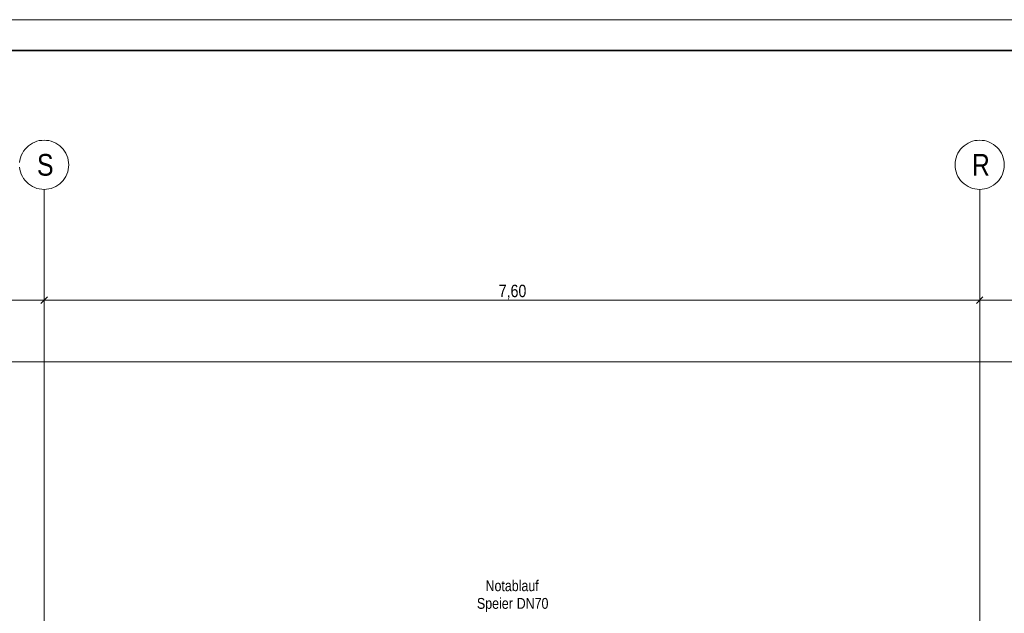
# Model space of a CAD drawing. Extents: x -720 to 300, y 62 to 1112.
# Tile 53 of 60: x -309 to -149, y 1016 to 1112. Entities that reach past the tile are written whole.
import ezdxf
from ezdxf.lldxf.tags import DXFTag

# ---------------------------------------------------------------- set-up
doc = ezdxf.new("R2010")
doc.units = 0
doc.layers.get('0').update_dxf_attribs({"lineweight": 13})
for name, color, linetype, lineweight in [('70 -71 Achsen- 1 Gebäudeachsen', 7, 'STRICHPUNKT2-A06DN9U3MF', 18), ('iwb_Plankopf Rahmen', 7, 'Continuous', 35), ('Keine', 7, 'Continuous', 9)]:
    doc.layers.add(name, color=color, linetype=linetype, lineweight=lineweight)
doc.layers.add('70 -72 Beschriftung- 1 Beschriftung allgemein', color=7, linetype='Continuous', lineweight=9, true_color=0xff6633)
doc.layers.add('70 -76 Bemaßung- 2 Allgemein', color=9, linetype='Continuous', lineweight=5, true_color=0x808080)
doc.styles.get("Standard").update_dxf_attribs({"font": 'ARIALN.TTF'})
tags = doc.linetypes.add('STRICHPUNKT2-A06DN9U3MF', pattern=[12.7, 6.35, -3.175, 0, -3.175]).pattern_tags.tags
tags[10:11] = [DXFTag(74, 4), DXFTag(75, 0), DXFTag(340, '0'), DXFTag(46, 0.0), DXFTag(50, 0.0), DXFTag(44, 0.0), DXFTag(45, 0.0)]
tags[8:9] = [DXFTag(74, 4), DXFTag(75, 0), DXFTag(340, '0'), DXFTag(46, 0.0), DXFTag(50, 0.0), DXFTag(44, 0.0), DXFTag(45, 0.0)]
tags[6:7] = [DXFTag(74, 4), DXFTag(75, 0), DXFTag(340, '0'), DXFTag(46, 0.0), DXFTag(50, 0.0), DXFTag(44, 0.0), DXFTag(45, 0.0)]
tags[4:5] = [DXFTag(74, 4), DXFTag(75, 0), DXFTag(340, '0'), DXFTag(46, 0.0), DXFTag(50, 0.0), DXFTag(44, 0.0), DXFTag(45, 0.0)]

# ---------------------------------------------------------------- blocks, each defined once
blk = doc.blocks.new('Referenz-A06DN9U5MF')
at = {"layer": '70 -71 Achsen- 1 Gebäudeachsen', "color": 0, "linetype": 'STRICHPUNKT2-A06DN9U3MF', "ltscale": 0.18}
for p, q in [((-304.85, 1084.85), (-304.85, 85.41)), ((-152.85, 1084.85), (-152.85, 85.41))]:
    blk.add_line(p, q, dxfattribs=at)
at = {"layer": '70 -76 Bemaßung- 2 Allgemein', "color": 0, "linetype": 'Continuous', "ltscale": 0.13}
for p, q in [((-304.32, 1067.38), (-305.38, 1066.32)), ((-305.38, 1066.32), (-304.32, 1067.38)), ((-304.85, 1066.91), (-304.85, 1067.85)), ((-304.85, 1066.91), (-304.85, 1067.85)), ((-152.32, 1067.38), (-153.38, 1066.32)), ((-153.38, 1066.32), (-152.32, 1067.38)), ((-152.85, 1066.91), (-152.85, 1067.85)), ((-152.85, 1066.91), (-152.85, 1067.85)), ((-305.91, 1066.85), (-455.79, 1066.85)), ((-304.35, 1066.85), (-305.91, 1066.85)), ((-305.35, 1066.85), (-303.79, 1066.85)), ((-153.91, 1066.85), (-303.79, 1066.85)), ((-152.35, 1066.85), (-153.91, 1066.85)), ((-153.35, 1066.85), (-151.79, 1066.85)), ((-1.91, 1066.85), (-151.79, 1066.85)), ((76.46, 1056.85), (-595.85, 1056.85))]:
    blk.add_line(p, q, dxfattribs=at)
at = {"layer": 'Keine', "color": 0, "linetype": 'Continuous', "ltscale": 0.13}
for p, q in [((-306.38, 1092.55), (-306.01, 1092.68)), ((-306.01, 1092.68), (-305.63, 1092.78)), ((-305.63, 1092.78), (-305.24, 1092.83)), ((-305.24, 1092.83), (-304.85, 1092.85)), ((-304.85, 1092.85), (-304.46, 1092.83)), ((-304.46, 1092.83), (-304.07, 1092.78)), ((-304.07, 1092.78), (-303.69, 1092.68)), ((-303.69, 1092.68), (-303.32, 1092.55)), ((-154.38, 1092.55), (-154.01, 1092.68)), ((-154.01, 1092.68), (-153.63, 1092.78)), ((-153.63, 1092.78), (-153.24, 1092.83)), ((-153.24, 1092.83), (-152.85, 1092.85)), ((-152.85, 1092.85), (-152.46, 1092.83)), ((-152.46, 1092.83), (-152.07, 1092.78)), ((-152.07, 1092.78), (-151.69, 1092.68)), ((-151.69, 1092.68), (-151.32, 1092.55)), ((-308.38, 1090.74), (-308.18, 1091.07)), ((-308.18, 1091.07), (-307.94, 1091.39)), ((-307.94, 1091.39), (-307.68, 1091.68)), ((-307.68, 1091.68), (-307.39, 1091.94)), ((-307.39, 1091.94), (-307.07, 1092.18)), ((-307.07, 1092.18), (-306.74, 1092.38)), ((-306.74, 1092.38), (-306.38, 1092.55)), ((-303.32, 1092.55), (-302.96, 1092.38)), ((-302.96, 1092.38), (-302.63, 1092.18)), ((-302.63, 1092.18), (-302.31, 1091.94)), ((-302.31, 1091.94), (-302.02, 1091.68)), ((-302.02, 1091.68), (-301.76, 1091.39)), ((-301.76, 1091.39), (-301.52, 1091.07)), ((-301.52, 1091.07), (-301.32, 1090.74)), ((-156.38, 1090.74), (-156.18, 1091.07)), ((-156.18, 1091.07), (-155.94, 1091.39)), ((-155.94, 1091.39), (-155.68, 1091.68)), ((-155.68, 1091.68), (-155.39, 1091.94)), ((-155.39, 1091.94), (-155.07, 1092.18)), ((-155.07, 1092.18), (-154.74, 1092.38)), ((-154.74, 1092.38), (-154.38, 1092.55)), ((-151.32, 1092.55), (-150.96, 1092.38)), ((-150.96, 1092.38), (-150.63, 1092.18)), ((-150.63, 1092.18), (-150.31, 1091.94)), ((-150.31, 1091.94), (-150.02, 1091.68)), ((-150.02, 1091.68), (-149.76, 1091.39)), ((-149.76, 1091.39), (-149.52, 1091.07)), ((-149.52, 1091.07), (-149.32, 1090.74)), ((-308.83, 1089.24), (-308.77, 1089.63)), ((-308.77, 1089.63), (-308.68, 1090.01)), ((-308.68, 1090.01), (-308.55, 1090.38)), ((-308.55, 1090.38), (-308.38, 1090.74)), ((-301.32, 1090.74), (-301.15, 1090.38)), ((-301.15, 1090.38), (-301.02, 1090.01)), ((-301.02, 1090.01), (-300.93, 1089.63)), ((-300.93, 1089.63), (-300.87, 1089.24)), ((-156.83, 1089.24), (-156.77, 1089.63)), ((-156.77, 1089.63), (-156.68, 1090.01)), ((-156.68, 1090.01), (-156.55, 1090.38)), ((-156.55, 1090.38), (-156.38, 1090.74)), ((-149.32, 1090.74), (-149.15, 1090.38)), ((-149.15, 1090.38), (-149.02, 1090.01)), ((-149.02, 1090.01), (-148.93, 1089.63)), ((-148.93, 1089.63), (-148.87, 1089.24)), ((-308.77, 1088.07), (-308.83, 1088.46)), ((-308.68, 1087.69), (-308.77, 1088.07)), ((-300.93, 1088.07), (-301.02, 1087.69)), ((-300.87, 1088.46), (-300.93, 1088.07)), ((-300.87, 1089.24), (-300.85, 1088.85)), ((-300.85, 1088.85), (-300.87, 1088.46)), ((-156.85, 1088.85), (-156.83, 1089.24)), ((-156.83, 1088.46), (-156.85, 1088.85)), ((-156.77, 1088.07), (-156.83, 1088.46)), ((-156.68, 1087.69), (-156.77, 1088.07)), ((-148.93, 1088.07), (-149.02, 1087.69)), ((-148.87, 1088.46), (-148.93, 1088.07)), ((-148.87, 1089.24), (-148.85, 1088.85)), ((-148.85, 1088.85), (-148.87, 1088.46)), ((-308.55, 1087.32), (-308.68, 1087.69)), ((-308.38, 1086.97), (-308.55, 1087.32)), ((-308.18, 1086.63), (-308.38, 1086.97)), ((-307.94, 1086.31), (-308.18, 1086.63)), ((-307.68, 1086.02), (-307.94, 1086.31)), ((-301.76, 1086.31), (-302.02, 1086.02)), ((-301.52, 1086.63), (-301.76, 1086.31)), ((-301.32, 1086.97), (-301.52, 1086.63)), ((-301.15, 1087.32), (-301.32, 1086.97)), ((-301.02, 1087.69), (-301.15, 1087.32)), ((-156.55, 1087.32), (-156.68, 1087.69)), ((-156.38, 1086.97), (-156.55, 1087.32)), ((-156.18, 1086.63), (-156.38, 1086.97)), ((-155.94, 1086.31), (-156.18, 1086.63)), ((-155.68, 1086.02), (-155.94, 1086.31)), ((-149.76, 1086.31), (-150.02, 1086.02)), ((-149.52, 1086.63), (-149.76, 1086.31)), ((-149.32, 1086.97), (-149.52, 1086.63)), ((-149.15, 1087.32), (-149.32, 1086.97)), ((-149.02, 1087.69), (-149.15, 1087.32)), ((-307.39, 1085.76), (-307.68, 1086.02)), ((-307.07, 1085.53), (-307.39, 1085.76)), ((-306.74, 1085.32), (-307.07, 1085.53)), ((-306.38, 1085.16), (-306.74, 1085.32)), ((-306.01, 1085.02), (-306.38, 1085.16)), ((-305.63, 1084.93), (-306.01, 1085.02)), ((-305.24, 1084.87), (-305.63, 1084.93)), ((-304.85, 1084.85), (-305.24, 1084.87)), ((-304.46, 1084.87), (-304.85, 1084.85)), ((-304.07, 1084.93), (-304.46, 1084.87)), ((-303.69, 1085.02), (-304.07, 1084.93)), ((-303.32, 1085.16), (-303.69, 1085.02)), ((-302.96, 1085.32), (-303.32, 1085.16)), ((-302.63, 1085.53), (-302.96, 1085.32)), ((-302.31, 1085.76), (-302.63, 1085.53)), ((-302.02, 1086.02), (-302.31, 1085.76)), ((-155.39, 1085.76), (-155.68, 1086.02)), ((-155.07, 1085.53), (-155.39, 1085.76)), ((-154.74, 1085.32), (-155.07, 1085.53)), ((-154.38, 1085.16), (-154.74, 1085.32)), ((-154.01, 1085.02), (-154.38, 1085.16)), ((-153.63, 1084.93), (-154.01, 1085.02)), ((-153.24, 1084.87), (-153.63, 1084.93)), ((-152.85, 1084.85), (-153.24, 1084.87)), ((-152.46, 1084.87), (-152.85, 1084.85)), ((-152.07, 1084.93), (-152.46, 1084.87)), ((-151.69, 1085.02), (-152.07, 1084.93)), ((-151.32, 1085.16), (-151.69, 1085.02)), ((-150.96, 1085.32), (-151.32, 1085.16)), ((-150.63, 1085.53), (-150.96, 1085.32)), ((-150.31, 1085.76), (-150.63, 1085.53)), ((-150.02, 1086.02), (-150.31, 1085.76))]:
    blk.add_line(p, q, dxfattribs=at)
at = {"layer": '70 -72 Beschriftung- 1 Beschriftung allgemein', "color": 0, "linetype": 'Continuous', "ltscale": 0.13, "char_height": 1.7621, "attachment_point": 1}
for s, insert in [('{\\fArial Narrow;Notablauf}', (-233.13, 1021.34)), ('{\\fArial Narrow;Speier}', (-234.53, 1018.47)), ('{\\fArial Narrow;DN70}', (-228.07, 1018.47))]:
    blk.add_mtext(s, dxfattribs=dict(at, insert=insert))
at = {"layer": '70 -76 Bemaßung- 2 Allgemein', "color": 0, "linetype": 'Continuous', "ltscale": 0.13, "insert": (-230.99, 1069.37), "char_height": 2.0138, "attachment_point": 1}
blk.add_mtext('{\\fArial Narrow;7,60}', dxfattribs=at)
at = {"layer": 'Keine', "color": 0, "linetype": 'Continuous', "ltscale": 0.13, "char_height": 3.5241, "attachment_point": 1}
for s, insert in [('{\\fArial Narrow;S}', (-306, 1090.61)), ('{\\fArial Narrow;R}', (-154.12, 1090.61))]:
    blk.add_mtext(s, dxfattribs=dict(at, insert=insert))

msp = doc.modelspace()

# ---------------------------------------------------------------- linework, layer by layer
at = {"layer": 'iwb_Plankopf Rahmen', "color": 8, "lineweight": 13, "ltscale": 0.13, "true_color": 0x808080}
msp.add_lwpolyline([(300.35, 62.43), (-719.65, 62.43), (-719.65, 1112.43), (300.35, 1112.43), (300.35, 62.43)], close=True, dxfattribs=at)
at = {"layer": 'iwb_Plankopf Rahmen', "ltscale": 0.35}
msp.add_lwpolyline([(-699.65, 67.43), (-699.65, 1107.43), (295.35, 1107.43), (295.35, 67.43), (-599.65, 67.43), (-699.65, 67.43)], close=True, dxfattribs=at)

# ---------------------------------------------------------------- block references
at = {"color": 8, "lineweight": 13, "ltscale": 0.13, "true_color": 0x808080}
msp.add_blockref('Referenz-A06DN9U5MF', (0, 0), dxfattribs=at)

doc.saveas('drawing.dxf')
